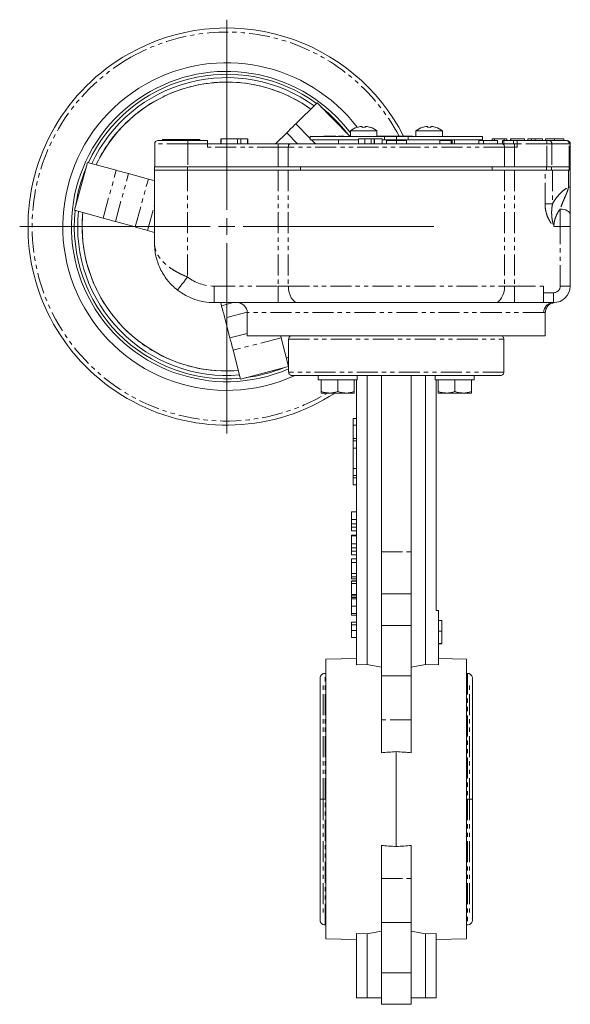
# Model space of a CAD drawing. Header units: millimetres. Extents: x 32 to 423, y -6 to 466.
# Tile 9 of 9: x 257 to 423, y 168 to 466. Entities that reach past the tile are written whole.
import ezdxf

# ---------------------------------------------------------------- set-up
doc = ezdxf.new("R2010")
doc.units = ezdxf.units.MM
doc.linetypes.add('PHANTOM', pattern=[12.7, 6.35, -1.27, 1.27, -1.27, 1.27, -1.27])

# ---------------------------------------------------------------- blocks, each defined once
blk = doc.blocks.new('SW_CENTERMARKSYMBOL_20')
at = {"color": 0, "linetype": 'Continuous', "lineweight": 0}
for p, q in [((0, 5), (0, 62.5)), ((-5, 0), (-62.5, 0)), ((0, 0), (-2.5, 0)), ((0, 0), (0, 2.5)), ((0, 0), (0, -2.5)), ((0, 0), (2.5, 0)), ((5, 0), (62.5, 0)), ((0, -5), (0, -62.5))]:
    blk.add_line(p, q, dxfattribs=at)

msp = doc.modelspace()

# ---------------------------------------------------------------- linework, layer by layer
at = {"color": 7, "linetype": 'Continuous', "lineweight": 15}
for p, q in [((340.39, 434.15), (346.79, 440.45)), ((346.79, 440.45), (356.69, 430.39)), ((337.64, 431.44), (334.23, 428.09)), ((356.87, 432.01), (356.87, 430.29)), ((364.87, 432.01), (356.87, 432.01)), ((360.43, 433.06), (360.43, 433.33)), ((361.31, 433.33), (361.31, 433.06)), ((364.87, 430.29), (364.87, 432.01)), ((376.67, 432.01), (376.67, 430.29)), ((384.67, 432.01), (376.67, 432.01)), ((380.23, 433.06), (380.23, 433.33)), ((381.11, 433.33), (381.11, 433.06)), ((384.67, 430.29), (384.67, 432.01)), ((298.77, 429.09), (307.77, 429.09)), ((300.1, 429.41), (300.1, 429.09)), ((300.1, 429.41), (311.44, 429.41)), ((307.77, 429.09), (313.77, 429.09)), ((311.44, 429.09), (311.44, 429.41)), ((313.77, 429.09), (313.77, 428.09)), ((317.77, 429.59), (317.77, 428.09)), ((317.87, 429.59), (317.87, 428.09)), ((322.8, 429.59), (317.87, 429.59)), ((322.8, 429.59), (322.8, 428.09)), ((323.82, 429.59), (322.8, 429.59)), ((323.82, 429.59), (323.82, 428.09)), ((325.77, 429.59), (323.82, 429.59)), ((325.77, 429.59), (325.77, 428.09)), ((325.87, 429.59), (325.87, 428.09)), ((344.77, 430.29), (344.77, 429.29)), ((367.21, 430.29), (344.77, 430.29)), ((344.77, 429.29), (359.31, 429.29)), ((348.84, 430.29), (348.84, 430.39)), ((351.72, 430.39), (348.84, 430.39)), ((351.72, 430.29), (351.72, 430.39)), ((352.05, 430.39), (351.72, 430.39)), ((352.05, 430.29), (352.05, 430.39)), ((352.48, 430.39), (352.05, 430.39)), ((352.48, 430.29), (352.48, 430.39)), ((353.09, 430.39), (353.09, 430.29)), ((353.27, 429.29), (353.27, 428.09)), ((353.76, 430.39), (353.3, 430.39)), ((353.76, 430.29), (353.76, 430.39)), ((353.93, 430.39), (353.76, 430.39)), ((353.93, 430.29), (353.93, 430.39)), ((354.73, 430.39), (353.93, 430.39)), ((354.73, 430.29), (354.73, 430.39)), ((354.9, 430.39), (354.73, 430.39)), ((354.9, 430.29), (354.9, 430.39)), ((355.54, 430.29), (355.54, 430.39)), ((356.8, 430.39), (356.35, 430.39)), ((356.8, 430.29), (356.8, 430.39)), ((356.86, 430.39), (356.8, 430.39)), ((356.86, 430.29), (356.86, 430.39)), ((356.87, 430.39), (356.86, 430.39)), ((359.31, 429.59), (359.31, 428.09)), ((361.23, 429.59), (361.23, 428.09)), ((364.04, 429.59), (364.04, 428.09)), ((364.13, 429.59), (364.04, 429.59)), ((364.13, 429.59), (364.13, 428.09)), ((364.87, 430.39), (365.9, 430.39)), ((365.9, 430.39), (365.9, 430.29)), ((365.9, 430.39), (370.77, 430.39)), ((366.4, 429.29), (367.21, 429.29)), ((366.49, 429.59), (366.49, 428.09)), ((367.21, 429.29), (367.21, 430.29)), ((367.21, 430.29), (370.77, 430.29)), ((367.21, 429.29), (370.77, 429.29)), ((367.77, 429.09), (367.77, 428.09)), ((367.77, 429.09), (370.77, 429.09)), ((370.77, 430.39), (370.77, 430.29)), ((370.77, 430.39), (375.64, 430.39)), ((370.77, 429.29), (370.77, 430.29)), ((370.77, 430.29), (374.33, 430.29)), ((370.77, 429.29), (374.33, 429.29)), ((370.77, 429.09), (370.77, 428.09)), ((370.77, 429.09), (373.77, 429.09)), ((373.77, 429.09), (373.77, 428.09)), ((374.33, 430.29), (374.33, 429.29)), ((396.77, 430.29), (374.33, 430.29)), ((374.33, 429.29), (396.77, 429.29)), ((375.64, 430.29), (375.64, 430.39)), ((383.9, 429.09), (383.9, 428.09)), ((383.9, 429.09), (387.27, 429.09)), ((387.27, 429.09), (387.27, 428.09)), ((387.27, 429.09), (387.59, 429.09)), ((387.59, 429.09), (387.59, 428.09)), ((388.27, 428.09), (388.27, 429.29)), ((395.61, 429.09), (395.61, 428.09)), ((395.61, 429.09), (397.02, 429.09)), ((396.77, 429.29), (396.77, 430.29)), ((397.02, 429.09), (397.02, 428.09)), ((397.02, 429.09), (401.27, 429.09)), ((400.37, 429.59), (399.64, 429.59)), ((399.64, 429.59), (399.64, 429.09)), ((400.37, 429.59), (400.37, 429.09)), ((403.33, 429.59), (400.37, 429.59)), ((401.27, 429.09), (401.27, 428.09)), ((402.77, 429.09), (402.77, 428.09)), ((402.77, 429.09), (403.22, 429.09)), ((403.22, 429.09), (403.22, 428.09)), ((403.22, 429.09), (406.15, 429.09)), ((403.33, 429.59), (403.33, 429.09)), ((404.1, 429.59), (403.33, 429.59)), ((404.1, 429.59), (404.1, 429.09)), ((405.19, 429.59), (405.19, 429.09)), ((405.28, 429.59), (405.19, 429.59)), ((405.28, 429.59), (405.28, 429.09)), ((409.46, 429.59), (405.28, 429.59)), ((406.15, 429.09), (406.15, 428.09)), ((406.15, 429.09), (407.27, 429.09)), ((407.27, 428.09), (407.27, 429.09)), ((407.27, 429.09), (416.16, 429.09)), ((409.46, 429.59), (409.46, 429.09)), ((410.46, 429.59), (410.46, 429.09)), ((411.55, 429.59), (411.55, 429.09)), ((414.83, 429.59), (412.67, 429.59)), ((414.83, 429.59), (414.83, 429.09)), ((415.74, 429.59), (415.74, 429.09)), ((416.91, 429.09), (416.16, 429.09)), ((416.91, 429.09), (422.11, 429.09)), ((418.5, 429.59), (418.5, 429.09)), ((421.28, 429.59), (421.28, 429.09)), ((422.27, 429.09), (422.11, 429.09)), ((297.77, 428.09), (297.77, 421.09)), ((313.77, 427.09), (313.77, 428.09)), ((313.77, 428.09), (335.11, 428.09)), ((335.11, 428.09), (338.73, 428.09)), ((338.73, 428.09), (402.81, 428.09)), ((402.81, 428.09), (406.44, 428.09)), ((406.44, 428.09), (407.27, 428.09)), ((407.27, 428.09), (407.27, 427.09)), ((423.27, 428.09), (423.27, 421.09)), ((273.53, 408.03), (277.52, 422.49)), ((286.18, 420.09), (277.52, 422.49)), ((297.72, 421.09), (297.72, 420.09)), ((297.72, 421.09), (307.72, 421.09)), ((297.72, 420.09), (307.72, 420.09)), ((297.72, 420.09), (297.72, 398.09)), ((307.72, 421.09), (335.11, 421.09)), ((307.72, 420.09), (335.11, 420.09)), ((307.77, 421.09), (335.11, 421.09)), ((335.11, 421.09), (338.13, 421.09)), ((335.11, 420.09), (338.13, 420.09)), ((338.13, 421.09), (403.41, 421.09)), ((338.13, 420.09), (403.41, 420.09)), ((341.79, 421.09), (341.79, 420.09)), ((399.65, 421.09), (399.65, 420.09)), ((403.41, 421.09), (406.44, 421.09)), ((403.41, 420.09), (406.44, 420.09)), ((406.44, 421.09), (416.16, 421.09)), ((406.44, 421.09), (416.11, 421.09)), ((406.44, 420.09), (416.11, 420.09)), ((406.44, 420.09), (415.65, 420.09)), ((417.61, 420.09), (416.11, 420.09)), ((417.66, 421.09), (416.16, 421.09)), ((417.61, 420.09), (422.89, 420.09)), ((417.66, 421.09), (422.94, 421.09)), ((417.92, 420.09), (422.71, 420.09)), ((423.22, 420.09), (422.89, 420.09)), ((423.27, 421.09), (422.94, 421.09)), ((423.22, 421.09), (423.22, 420.09)), ((423.22, 420.09), (423.22, 414.98)), ((289.9, 419.07), (295.86, 417.42)), ((282.18, 405.64), (273.53, 408.03)), ((285.9, 404.61), (291.86, 402.96)), ((423.22, 406.7), (423.22, 403.09)), ((295.58, 401.93), (297.72, 401.34)), ((423.22, 403.09), (423.22, 385.09)), ((415.22, 385.09), (415.22, 383.09)), ((415.22, 380.09), (415.22, 383.09)), ((335.11, 380.09), (315.72, 380.09)), ((317.97, 379.18), (317.73, 380.09)), ((341.15, 380.09), (335.11, 380.09)), ((400.39, 380.09), (341.15, 380.09)), ((406.44, 380.09), (400.39, 380.09)), ((414.73, 380.09), (406.44, 380.09)), ((415.22, 380.09), (414.73, 380.09)), ((418.22, 380.09), (415.22, 380.09)), ((320.49, 369.45), (318.94, 375.44)), ((325.72, 377.09), (325.72, 370.09)), ((415.72, 370.09), (415.72, 377.11)), ((415.72, 370.09), (325.72, 370.09)), ((335.98, 369.48), (338.22, 360.85)), ((338.22, 369.09), (338.22, 359.09)), ((348.08, 370.09), (347.97, 370)), ((403.22, 359.09), (403.22, 369.09)), ((321.46, 365.72), (323.71, 357.02)), ((338.22, 363.65), (337.57, 363.35)), ((338.22, 360.78), (323.71, 357.02)), ((337.91, 362.02), (338.22, 362.16)), ((347.14, 358.09), (347.14, 356.79)), ((358.93, 358.09), (347.14, 358.09)), ((358.93, 358.09), (358.93, 356.79)), ((361.89, 270.75), (361.89, 358.09)), ((366.22, 304.79), (366.22, 358.09)), ((375.22, 304.79), (375.22, 358.09)), ((379.55, 358.09), (379.55, 270.75)), ((382.49, 358.09), (382.49, 356.79)), ((394.29, 358.09), (382.49, 358.09)), ((394.29, 358.09), (394.29, 356.79)), ((358.93, 356.79), (347.14, 356.79)), ((348.04, 356.79), (348.04, 353.24)), ((353.04, 356.79), (353.04, 353.24)), ((358.04, 356.79), (358.04, 353.24)), ((358.72, 270.67), (358.72, 356.79)), ((394.29, 356.79), (382.49, 356.79)), ((382.72, 356.79), (382.72, 287.09)), ((383.39, 356.79), (383.39, 353.24)), ((388.39, 356.79), (388.39, 353.24)), ((393.39, 356.79), (393.39, 353.24)), ((348.04, 352.79), (350.54, 352.79)), ((350.54, 352.79), (355.54, 352.79)), ((358.04, 352.79), (355.54, 352.79)), ((383.39, 352.79), (385.89, 352.79)), ((385.89, 352.79), (390.89, 352.79)), ((393.39, 352.79), (390.89, 352.79)), ((357.72, 345.09), (358.72, 345.09)), ((357.72, 343.09), (357.72, 345.09)), ((357.72, 343.09), (358.72, 343.09)), ((357.72, 339.01), (357.72, 343.09)), ((357.72, 339.01), (358.72, 339.01)), ((357.72, 338.32), (357.72, 339.01)), ((357.72, 338.32), (358.72, 338.32)), ((357.72, 336.16), (357.72, 338.32)), ((358.72, 336.16), (357.72, 336.16)), ((357.72, 330.02), (357.72, 336.16)), ((357.72, 330.02), (358.72, 330.02)), ((357.72, 327.86), (357.72, 330.02)), ((357.72, 327.86), (358.72, 327.86)), ((357.72, 327.17), (357.72, 327.86)), ((357.72, 327.17), (358.72, 327.17)), ((357.72, 325.09), (357.72, 327.17)), ((357.72, 325.09), (358.72, 325.09)), ((358.72, 316.94), (357.22, 316.94)), ((357.22, 316.94), (357.22, 314.54)), ((358.72, 313.31), (357.22, 313.31)), ((358.72, 312.29), (357.22, 312.29)), ((358.72, 311.19), (357.22, 311.19)), ((358.72, 309.85), (357.22, 309.85)), ((357.22, 309.85), (357.22, 309.67)), ((358.72, 309.67), (357.22, 309.67)), ((357.22, 309.67), (357.22, 307.27)), ((358.72, 306.04), (357.22, 306.04)), ((358.72, 305.02), (357.22, 305.02)), ((358.72, 303.92), (357.22, 303.92)), ((366.22, 304.79), (366.22, 292.09)), ((375.22, 292.09), (375.22, 304.79)), ((358.72, 302.67), (357.22, 302.67)), ((357.22, 302.67), (357.22, 301.62)), ((358.72, 301.62), (357.22, 301.62)), ((357.22, 301.62), (357.22, 298.27)), ((358.72, 298.27), (357.22, 298.27)), ((357.22, 298.27), (357.22, 297.28)), ((358.72, 297.28), (357.22, 297.28)), ((358.72, 296.65), (357.22, 296.65)), ((358.72, 296.03), (357.22, 296.03)), ((357.22, 296.03), (357.22, 295.94)), ((358.72, 295.94), (357.22, 295.94)), ((357.22, 295.94), (357.22, 295.22)), ((358.72, 295.22), (357.22, 295.22)), ((357.22, 295.22), (357.22, 291.9)), ((358.72, 291.9), (357.22, 291.9)), ((366.22, 292.09), (375.22, 292.09)), ((366.22, 292.09), (366.22, 282.59)), ((375.22, 292.09), (375.22, 282.59)), ((358.72, 291.54), (357.22, 291.54)), ((357.22, 291.41), (357.22, 291)), ((358.72, 291), (357.22, 291)), ((357.22, 291), (357.22, 290.77)), ((358.72, 290.64), (357.22, 290.64)), ((358.72, 288.4), (357.22, 288.4)), ((357.22, 286.19), (357.22, 285.62)), ((358.72, 286.15), (357.22, 286.15)), ((358.72, 285.62), (357.22, 285.62)), ((383.52, 287.09), (382.72, 287.09)), ((383.52, 270.65), (383.52, 287.09)), ((358.72, 283.55), (357.22, 283.55)), ((358.72, 282.79), (357.22, 282.79)), ((384.52, 284.09), (383.52, 284.09)), ((384.52, 280.86), (384.52, 284.09)), ((357.22, 281), (358.72, 281)), ((366.22, 282.59), (375.22, 282.59)), ((366.22, 282.59), (366.22, 267.37)), ((375.22, 282.59), (375.22, 267.37)), ((384.52, 280.86), (383.52, 280.86)), ((384.52, 277.09), (384.52, 280.86)), ((358.72, 278.97), (357.22, 278.97)), ((358.72, 278.88), (357.22, 278.88)), ((384.52, 277.09), (383.52, 277.09)), ((384.52, 277), (383.52, 277)), ((358.72, 272.55), (349.47, 272.34)), ((349.47, 187.84), (349.47, 272.34)), ((358.72, 270.67), (361.89, 270.75)), ((379.55, 270.75), (383.52, 270.65)), ((391.97, 272.34), (383.52, 272.54)), ((391.97, 272.34), (391.97, 230.09)), ((349.47, 268.09), (349.22, 268.09)), ((392.22, 268.09), (391.97, 268.09)), ((366.22, 267.37), (375.22, 267.37)), ((366.22, 267.37), (366.22, 254.09)), ((375.22, 267.37), (375.22, 254.09)), ((366.22, 254.09), (366.22, 244.11)), ((375.22, 254.09), (375.22, 244.11)), ((370.72, 215.75), (370.72, 244.43)), ((391.97, 230.09), (391.97, 187.84)), ((366.22, 216.07), (366.22, 206.09)), ((375.22, 206.09), (375.22, 216.07)), ((366.22, 206.09), (366.22, 192.81)), ((375.22, 206.09), (375.22, 192.81)), ((349.22, 192.09), (349.47, 192.09)), ((375.22, 192.81), (366.22, 192.81)), ((366.22, 192.81), (366.22, 177.59)), ((375.22, 192.81), (375.22, 177.59)), ((391.97, 192.09), (392.22, 192.09)), ((349.47, 187.84), (358.72, 187.63)), ((361.89, 189.43), (358.72, 189.51)), ((358.72, 170.09), (358.72, 189.51)), ((361.89, 170.09), (361.89, 189.43)), ((382.72, 189.51), (379.55, 189.43)), ((379.55, 170.09), (379.55, 189.43)), ((382.72, 170.09), (382.72, 189.51)), ((382.72, 187.63), (391.97, 187.84)), ((366.22, 177.59), (375.22, 177.59)), ((366.22, 177.59), (366.22, 168.09)), ((375.22, 177.59), (375.22, 168.09)), ((358.72, 170.09), (361.89, 170.09)), ((361.89, 170.09), (366.22, 170.09)), ((375.22, 170.09), (379.55, 170.09)), ((375.22, 169.99), (375.22, 170.09)), ((375.22, 169.99), (375.22, 169.99)), ((375.26, 169.99), (375.26, 170.09)), ((379.55, 170.09), (382.72, 170.09)), ((366.22, 168.09), (375.22, 168.09))]:
    msp.add_line(p, q, dxfattribs=at)
at = {"color": 8, "linetype": 'PHANTOM', "lineweight": 0}
for p, q in [((337.64, 431.44), (340.94, 428.09)), ((340.39, 434.15), (344.77, 429.7)), ((307.77, 428.09), (307.77, 429.09)), ((345.17, 429.29), (346.35, 428.09)), ((356.35, 430.29), (356.35, 430.39)), ((363.15, 429.59), (363.15, 428.09)), ((412.67, 429.59), (412.67, 429.09)), ((416.16, 428.09), (416.16, 429.09)), ((307.77, 428.09), (297.77, 428.09)), ((307.77, 428.09), (307.77, 421.09)), ((313.77, 428.09), (307.77, 428.09)), ((335.11, 427.09), (313.77, 427.09)), ((335.11, 428.09), (335.11, 427.09)), ((338.13, 427.09), (335.11, 427.09)), ((335.11, 427.09), (335.11, 421.09)), ((338.13, 427.09), (338.13, 421.09)), ((403.41, 427.09), (338.13, 427.09)), ((403.41, 427.09), (403.41, 421.09)), ((406.44, 427.09), (403.41, 427.09)), ((406.44, 428.09), (406.44, 427.09)), ((406.44, 427.09), (406.44, 421.09)), ((407.27, 427.09), (406.44, 427.09)), ((416.16, 428.09), (407.27, 428.09)), ((416.16, 421.09), (416.16, 428.09)), ((416.16, 428.09), (417.66, 428.09)), ((417.66, 428.09), (417.66, 421.09)), ((422.94, 428.09), (417.66, 428.09)), ((422.94, 421.09), (422.94, 428.09)), ((422.94, 428.09), (423.27, 428.09)), ((282.18, 405.64), (286.18, 420.09)), ((307.72, 421.09), (307.72, 420.09)), ((307.72, 420.09), (307.72, 387.84)), ((335.11, 420.09), (335.11, 385.09)), ((338.13, 420.09), (338.13, 385.09)), ((403.41, 420.09), (403.41, 385.09)), ((406.44, 420.09), (406.44, 385.09)), ((415.65, 409.98), (415.65, 420.09)), ((416.11, 420.09), (416.11, 421.09)), ((417.61, 421.09), (417.61, 420.09)), ((417.92, 420.09), (417.92, 409.98)), ((422.71, 414.98), (422.71, 420.09)), ((422.89, 420.09), (422.89, 421.09)), ((285.9, 404.61), (289.9, 419.07)), ((291.86, 402.96), (295.86, 417.42)), ((423.22, 414.98), (422.71, 414.98)), ((295.58, 401.93), (297.72, 409.65)), ((417.92, 409.98), (415.65, 409.98)), ((420.22, 403.09), (420.22, 408.37)), ((418.31, 403.09), (420.22, 403.09)), ((420.22, 385.09), (420.22, 403.09)), ((423.22, 403.09), (420.22, 403.09)), ((315.72, 380.09), (315.72, 385.09)), ((315.72, 385.09), (335.11, 385.09)), ((335.11, 385.09), (338.13, 385.09)), ((335.11, 380.09), (335.11, 385.09)), ((338.13, 385.09), (403.41, 385.09)), ((403.41, 385.09), (406.44, 385.09)), ((406.44, 380.09), (406.44, 385.09)), ((406.44, 385.09), (415.22, 385.09)), ((423.22, 385.09), (420.22, 385.09)), ((415.22, 383.09), (418.22, 383.09)), ((418.22, 380.09), (418.22, 383.09)), ((321.49, 380.09), (317.97, 379.18)), ((325.72, 377.2), (318.94, 375.44)), ((415.25, 377.09), (325.72, 377.09)), ((415.71, 377.11), (415.25, 377.09)), ((325.72, 370.81), (320.49, 369.45)), ((335.98, 369.48), (321.46, 365.72)), ((338.22, 369.09), (403.22, 369.09)), ((347.99, 370), (348.1, 370.09)), ((403.22, 359.09), (338.22, 359.09)), ((358.72, 314.54), (357.22, 314.54)), ((358.72, 307.27), (357.22, 307.27)), ((366.22, 304.79), (375.22, 304.79)), ((349.22, 230.09), (349.22, 268.09)), ((392.22, 268.09), (392.22, 230.09)), ((348.62, 230.09), (348.62, 265.22)), ((392.82, 230.09), (392.82, 265.22)), ((375.22, 254.09), (366.22, 254.09)), ((348.62, 230.09), (348.62, 194.96)), ((349.22, 192.09), (349.22, 230.09)), ((392.22, 230.09), (392.22, 192.09)), ((392.82, 230.09), (392.82, 194.96)), ((366.22, 206.09), (375.22, 206.09))]:
    msp.add_line(p, q, dxfattribs=at)
at = {"color": 7, "linetype": 'Continuous', "lineweight": 15, "flags": 128}
for points in [[(340.39, 434.15), (340.02, 433.78), (339.65, 433.42), (339.28, 433.06), (338.93, 432.71), (338.58, 432.37), (338.25, 432.04), (337.94, 431.73), (337.64, 431.44)], [(286.18, 420.09), (286.69, 419.95), (287.19, 419.82), (287.68, 419.68), (288.16, 419.55), (288.63, 419.42), (289.07, 419.29), (289.5, 419.18), (289.9, 419.07)], [(295.86, 417.42), (296.26, 417.3), (296.69, 417.19), (297.14, 417.06), (297.6, 416.93), (297.72, 416.9)], [(275.87, 403.09), (276.01, 406.51), (276.08, 407.33)], [(282.18, 405.64), (282.69, 405.5), (283.19, 405.36), (283.68, 405.22), (284.16, 405.09), (284.63, 404.96), (285.07, 404.84), (285.5, 404.72), (285.9, 404.61)], [(291.86, 402.96), (292.26, 402.85), (292.69, 402.73), (293.14, 402.61), (293.6, 402.48), (294.09, 402.34), (294.58, 402.21), (295.08, 402.07), (295.58, 401.93)], [(318.94, 375.44), (318.83, 375.85), (318.72, 376.27), (318.61, 376.72), (318.48, 377.19), (318.36, 377.67), (318.23, 378.17), (318.1, 378.67), (317.97, 379.18)], [(321.46, 365.72), (321.33, 366.23), (321.2, 366.73), (321.07, 367.22), (320.94, 367.71), (320.82, 368.17), (320.71, 368.62), (320.59, 369.05), (320.49, 369.45)], [(335.98, 369.48), (335.85, 369.99), (335.82, 370.09)]]:
    msp.add_lwpolyline(points, dxfattribs=at)
at = {"color": 8, "linetype": 'PHANTOM', "lineweight": 0, "flags": 128}
for points in [[(338.73, 428.09), (338.61, 428.07), (338.5, 428.01), (338.4, 427.92), (338.3, 427.8), (338.23, 427.65), (338.17, 427.47), (338.14, 427.29), (338.13, 427.09)], [(402.81, 428.09), (402.93, 428.07), (403.04, 428.01), (403.14, 427.92), (403.24, 427.8), (403.31, 427.65), (403.37, 427.47), (403.4, 427.29), (403.41, 427.09)], [(423.22, 406.7), (423.16, 407.02), (422.99, 407.34), (422.71, 407.63), (422.34, 407.88), (421.88, 408.09), (421.37, 408.24), (420.8, 408.33), (420.22, 408.37)], [(304.64, 383.9), (304.7, 383.98), (304.87, 384.2), (305.16, 384.57), (305.54, 385.06), (306.01, 385.65), (306.54, 386.33), (307.12, 387.07), (307.72, 387.84)], [(341.15, 380.09), (340.56, 380.19), (339.99, 380.47), (339.47, 380.93), (339.01, 381.55), (338.64, 382.31), (338.36, 383.18), (338.19, 384.11), (338.13, 385.09)], [(400.39, 380.09), (400.98, 380.19), (401.55, 380.47), (402.07, 380.93), (402.53, 381.55), (402.9, 382.31), (403.18, 383.18), (403.36, 384.11), (403.41, 385.09)], [(337.57, 363.34), (337.99, 363.54), (338.22, 363.64)]]:
    msp.add_lwpolyline(points, dxfattribs=at)
at = {"color": 7, "linetype": 'Continuous', "lineweight": 15}
for centre, radius, start, end in [((319.52, 403.09), 60, 27.0649, 119.5356), ((319.52, 403.09), 60, 119.5356, 303.0355), ((319.52, 403.09), 49.49, 37.2809, 119.5356), ((319.52, 403.09), 46.88, 37.1674, 119.5356), ((319.52, 403.09), 46.01, 53.9181, 155.1532), ((319.52, 403.09), 45, 54.1297, 154.9416), ((319.52, 403.09), 43.64, 54.4306, 154.6407), ((319.52, 403.09), 49.49, 119.5356, 294.368), ((319.52, 403.09), 46.88, 119.5356, 293.5113), ((319.52, 403.09), 46.01, 37.3547, 51.7165), ((360.87, 426.89), 6.5, 108.0602, 127.9799), ((360.87, 426.89), 6.49, 96.5522, 108.0324), ((363.14, 435.54), 4.95, 209.9041, 210.0807), ((360.87, 425.73), 7.34, 86.564, 93.436), ((360.87, 426.89), 6.49, 71.9676, 83.4478), ((358.52, 435.58), 5.04, 329.9209, 330.0944), ((360.87, 426.89), 6.5, 52.0201, 71.9398), ((380.67, 426.89), 6.5, 108.0602, 127.9799), ((383.02, 435.58), 5.04, 209.9056, 210.0791), ((380.67, 426.89), 6.49, 96.5522, 108.0324), ((380.67, 425.73), 7.34, 86.564, 93.436), ((380.67, 426.89), 6.49, 71.9676, 83.4478), ((378.03, 435.75), 5.37, 329.9294, 330.0919), ((380.67, 426.89), 6.5, 52.0201, 71.9398), ((298.77, 428.09), 1, 90, 180), ((422.27, 428.09), 1, 0, 90), ((319.52, 403.09), 46.01, 157.3547, 171.7165), ((319.52, 403.09), 46.01, 173.9181, 275.1532), ((319.52, 403.09), 45, 174.1297, 274.9416), ((319.52, 403.09), 43.64, 180, 274.6407), ((315.72, 398.09), 18, 232.0201, 270), ((418.22, 385.09), 5, 270, 0), ((322.72, 377.09), 3, 0, 90), ((319.52, 403.09), 46.01, 277.3547, 291.7165)]:
    msp.add_arc(centre, radius, start, end, dxfattribs=at)
at = {"color": 8, "linetype": 'PHANTOM', "lineweight": 0}
for centre, radius, start, end in [((319.52, 403.09), 58.77, 27.6817, 119.5356), ((319.52, 403.09), 58.77, 119.5356, 301.1356), ((319.52, 403.09), 43.66, 54.4281, 119.5356), ((319.52, 403.09), 43.66, 119.5356, 154.6432), ((416.77, 428.2), 0.903, 353.0454, 80.7124), ((422.01, 428.17), 0.929, 355.3168, 84.3873), ((319.52, 403.09), 43.66, 174.4281, 274.6432), ((315.72, 398.09), 13, 232.0201, 270), ((418.22, 385.09), 2, 270, 0), ((418.23, 377.11), 2.98, 90.3018, 180.2983)]:
    msp.add_arc(centre, radius, start, end, dxfattribs=at)
at = {"color": 7, "linetype": 'Continuous', "lineweight": 15}
for centre, start_param, end_param in [((343.17, 230.09), 1.249234, 1.311219), ((398.27, 230.09), 1.830374, 1.892359), ((343.17, 230.09), 4.971967, 5.033952), ((398.27, 230.09), 4.390826, 4.452811)]:
    msp.add_ellipse(centre, major_axis=(72.93, 0), ratio=0.576883, start_param=start_param, end_param=end_param, dxfattribs=at)
for points, knots in [([(360.43, 433.33), (360.43, 433.34), (360.4, 433.35), (360.29, 433.35), (360.21, 433.34), (360.13, 433.33)], [0, 0, 0, 0, 0.5, 0.5, 1, 1, 1, 1]), ([(361.61, 433.33), (361.53, 433.34), (361.45, 433.35), (361.34, 433.35), (361.31, 433.34), (361.31, 433.33)], [0, 0, 0, 0, 0.5, 0.5, 1, 1, 1, 1]), ([(380.23, 433.33), (380.23, 433.34), (380.2, 433.35), (380.09, 433.35), (380.01, 433.34), (379.93, 433.33)], [0, 0, 0, 0, 0.5, 0.5, 1, 1, 1, 1]), ([(381.41, 433.33), (381.33, 433.34), (381.25, 433.35), (381.14, 433.35), (381.11, 433.34), (381.11, 433.33)], [0, 0, 0, 0, 0.5, 0.5, 1, 1, 1, 1]), ([(361.23, 429.59), (361.16, 429.59), (361.03, 429.59), (360.83, 429.59), (360.64, 429.59), (360.46, 429.59), (360.29, 429.59), (360.13, 429.59), (359.99, 429.59), (359.85, 429.59), (359.72, 429.59), (359.61, 429.59), (359.52, 429.59), (359.44, 429.59), (359.38, 429.59), (359.34, 429.59), (359.32, 429.59), (359.31, 429.59), (359.31, 429.59)], [0, 0, 0, 0, 0.065534, 0.128827, 0.189955, 0.249648, 0.308248, 0.366796, 0.425501, 0.485892, 0.546682, 0.606687, 0.667522, 0.729426, 0.793138, 0.859027, 0.927697, 1, 1, 1, 1]), ([(363.15, 429.59), (363.13, 429.59), (363.1, 429.59), (363.04, 429.59), (362.99, 429.59), (362.93, 429.59), (362.87, 429.59), (362.81, 429.59), (362.75, 429.59), (362.67, 429.59), (362.56, 429.59), (362.41, 429.59), (362.25, 429.59), (362.07, 429.59), (361.88, 429.59), (361.67, 429.59), (361.46, 429.59), (361.31, 429.59), (361.23, 429.59)], [0, 0, 0, 0, 0.069613, 0.134156, 0.194122, 0.24927, 0.300398, 0.34646, 0.388252, 0.425903, 0.496106, 0.565535, 0.634846, 0.704759, 0.775666, 0.847725, 0.922418, 1, 1, 1, 1]), ([(363.91, 429.59), (363.91, 429.59), (363.81, 429.59), (363.67, 429.59), (363.36, 429.59), (363.25, 429.59), (363.15, 429.59)], [0, 0, 0, 0, 0.0006589, 0.1668845, 0.3333661, 1, 1, 1, 1]), ([(366.49, 429.59), (366.49, 429.59), (366.49, 429.59), (366.46, 429.59), (366.41, 429.59), (366.34, 429.59), (366.25, 429.59), (366.14, 429.59), (366.01, 429.59), (365.86, 429.59), (365.69, 429.59), (365.51, 429.59), (365.32, 429.59), (365.11, 429.59), (364.88, 429.59), (364.64, 429.59), (364.39, 429.59), (364.22, 429.59), (364.13, 429.59)], [0, 0, 0, 0, 0.0690622, 0.1347659, 0.1976107, 0.2585282, 0.3181274, 0.3770583, 0.4356858, 0.4947336, 0.5540911, 0.6133334, 0.6729242, 0.7340655, 0.7962988, 0.8612409, 0.9289703, 1, 1, 1, 1]), ([(411.55, 429.59), (411.51, 429.59), (411.43, 429.59), (411.31, 429.59), (411.2, 429.59), (411.1, 429.59), (411.01, 429.59), (410.92, 429.59), (410.83, 429.59), (410.76, 429.59), (410.69, 429.59), (410.63, 429.59), (410.58, 429.59), (410.54, 429.59), (410.5, 429.59), (410.48, 429.59), (410.46, 429.59), (410.46, 429.59), (410.46, 429.59)], [0, 0, 0, 0, 0.056069, 0.112005, 0.16716, 0.222796, 0.278891, 0.336333, 0.394646, 0.455556, 0.51806, 0.580858, 0.645685, 0.712127, 0.780075, 0.850895, 0.923735, 1, 1, 1, 1]), ([(412.67, 429.59), (412.61, 429.59), (412.49, 429.59), (412.32, 429.59), (412.16, 429.59), (412.01, 429.59), (411.88, 429.59), (411.76, 429.59), (411.65, 429.59), (411.58, 429.59), (411.55, 429.59)], [0, 0, 0, 0, 0.162643, 0.312901, 0.453294, 0.58413, 0.70285, 0.811058, 0.910586, 1, 1, 1, 1]), ([(418.5, 429.59), (418.44, 429.59), (418.32, 429.59), (418.13, 429.59), (417.95, 429.59), (417.77, 429.59), (417.6, 429.59), (417.43, 429.59), (417.26, 429.59), (417.1, 429.59), (416.95, 429.59), (416.8, 429.59), (416.66, 429.59), (416.54, 429.59), (416.41, 429.59), (416.3, 429.59), (416.2, 429.59), (416.1, 429.59), (416.02, 429.59), (415.94, 429.59), (415.88, 429.59), (415.83, 429.59), (415.79, 429.59), (415.76, 429.59), (415.74, 429.59), (415.74, 429.59), (415.74, 429.59)], [0, 0, 0, 0, 0.037492, 0.074049, 0.11041, 0.146286, 0.182361, 0.218671, 0.255067, 0.292232, 0.329644, 0.367522, 0.405679, 0.444527, 0.484062, 0.524465, 0.56615, 0.609415, 0.653655, 0.699191, 0.745587, 0.793411, 0.84241, 0.893356, 0.945747, 1, 1, 1, 1]), ([(421.28, 429.59), (421.28, 429.59), (421.27, 429.59), (421.24, 429.59), (421.17, 429.59), (421.09, 429.59), (420.98, 429.59), (420.84, 429.59), (420.68, 429.59), (420.49, 429.59), (420.29, 429.59), (420.07, 429.59), (419.84, 429.59), (419.6, 429.59), (419.34, 429.59), (419.07, 429.59), (418.79, 429.59), (418.6, 429.59), (418.5, 429.59)], [0, 0, 0, 0, 0.083185, 0.161992, 0.23625, 0.306601, 0.373855, 0.437969, 0.499954, 0.560382, 0.618843, 0.675201, 0.729719, 0.783027, 0.835926, 0.889454, 0.943952, 1, 1, 1, 1]), ([(423.22, 406.7), (423.22, 407.38), (423.22, 408.02), (423.22, 409.31), (423.22, 409.94), (423.22, 411.26), (423.22, 411.93), (423.22, 412.84), (423.22, 413.02), (423.22, 413.4), (423.22, 413.59), (423.22, 414.17), (423.22, 414.57), (423.22, 414.98)], [0, 0, 0, 0, 0.25, 0.25, 0.5, 0.5, 0.75, 0.75, 0.8125, 0.8125, 0.875, 0.875, 1, 1, 1, 1]), ([(304.64, 383.9), (304.07, 384.35), (303.53, 384.82), (302.77, 385.58), (302.53, 385.83), (302.06, 386.36), (301.83, 386.64), (301.17, 387.46), (300.78, 388.03), (300.05, 389.2), (299.73, 389.8), (298.86, 391.64), (298.43, 392.9), (298, 394.82), (297.9, 395.46), (297.79, 396.45), (297.76, 396.77), (297.73, 397.43), (297.72, 397.76), (297.72, 398.09)], [0, 0, 0, 0, 0.125, 0.125, 0.1875, 0.1875, 0.25, 0.25, 0.375, 0.375, 0.5, 0.5, 0.75, 0.75, 0.875, 0.875, 0.9375, 0.9375, 1, 1, 1, 1]), ([(415.22, 380.2), (415.14, 380.16), (415.06, 380.14), (414.9, 380.1), (414.81, 380.09), (414.73, 380.09)], [0, 0, 0, 0, 0.5, 0.5, 1, 1, 1, 1]), ([(415.72, 377.11), (415.76, 377.48), (415.84, 378.24), (416.48, 379.2), (417.41, 379.9), (418.16, 380.03), (418.53, 380.1)], [0, 0, 0, 0, 0.249996, 0.499998, 0.749998, 1, 1, 1, 1]), ([(339.22, 370.09), (339.1, 370.09), (338.97, 370.07), (338.73, 369.97), (338.61, 369.89), (338.41, 369.7), (338.34, 369.58), (338.24, 369.33), (338.22, 369.21), (338.22, 369.09)], [0, 0, 0, 0, 0.25, 0.25, 0.5, 0.5, 0.75, 0.75, 1, 1, 1, 1]), ([(402.22, 370.09), (402.34, 370.09), (402.46, 370.07), (402.71, 369.97), (402.83, 369.89), (403.02, 369.7), (403.1, 369.58), (403.2, 369.33), (403.22, 369.21), (403.22, 369.09)], [0, 0, 0, 0, 0.25, 0.25, 0.5, 0.5, 0.75, 0.75, 1, 1, 1, 1]), ([(338.22, 359.09), (338.22, 358.97), (338.24, 358.85), (338.34, 358.6), (338.41, 358.48), (338.61, 358.29), (338.73, 358.21), (338.97, 358.11), (339.1, 358.09), (339.22, 358.09)], [0, 0, 0, 0, 0.25, 0.25, 0.5, 0.5, 0.75, 0.75, 1, 1, 1, 1]), ([(402.22, 358.09), (402.22, 358.09), (402.14, 358.09), (401.74, 358.09), (401.43, 358.09), (400.49, 358.09), (399.86, 358.09), (398.2, 358.09), (397.18, 358.09), (394.66, 358.09), (393.16, 358.09), (389.7, 358.09), (387.72, 358.09), (383.36, 358.09), (380.98, 358.09), (375.97, 358.09), (373.34, 358.09), (368.09, 358.09), (365.47, 358.09), (360.46, 358.09), (358.07, 358.09), (353.71, 358.09), (351.74, 358.09), (348.27, 358.09), (346.78, 358.09), (344.26, 358.09), (343.23, 358.09), (341.58, 358.09), (340.95, 358.09), (340.01, 358.09), (339.69, 358.09), (339.3, 358.09), (339.22, 358.09), (339.22, 358.09)], [0, 0, 0, 0, 0.0625, 0.0625, 0.125, 0.125, 0.1875, 0.1875, 0.25, 0.25, 0.3125, 0.3125, 0.375, 0.375, 0.4375, 0.4375, 0.5, 0.5, 0.5625, 0.5625, 0.625, 0.625, 0.6875, 0.6875, 0.75, 0.75, 0.8125, 0.8125, 0.875, 0.875, 0.9375, 0.9375, 1, 1, 1, 1]), ([(403.22, 359.09), (403.22, 358.97), (403.2, 358.85), (403.1, 358.6), (403.02, 358.48), (402.83, 358.29), (402.71, 358.21), (402.46, 358.11), (402.34, 358.09), (402.22, 358.09)], [0, 0, 0, 0, 0.25, 0.25, 0.5, 0.5, 0.75, 0.75, 1, 1, 1, 1]), ([(350.54, 352.79), (350.33, 352.79), (350.11, 352.8), (349.69, 352.84), (349.48, 352.87), (348.86, 352.99), (348.45, 353.1), (348.04, 353.24)], [0, 0, 0, 0, 0.25, 0.25, 0.5, 0.5, 1, 1, 1, 1]), ([(348.04, 352.79), (348.04, 352.79), (348.04, 352.83), (348.04, 352.99), (348.04, 353.1), (348.04, 353.24)], [0, 0, 0, 0, 0.5, 0.5, 1, 1, 1, 1]), ([(355.54, 352.79), (355.33, 352.79), (355.11, 352.8), (354.69, 352.84), (354.48, 352.87), (353.86, 352.99), (353.45, 353.1), (353.04, 353.24)], [0, 0, 0, 0, 0.25, 0.25, 0.5, 0.5, 1, 1, 1, 1]), ([(358.04, 352.79), (358.04, 352.79), (358.04, 352.83), (358.04, 352.99), (358.04, 353.1), (358.04, 353.24)], [0, 0, 0, 0, 0.5, 0.5, 1, 1, 1, 1]), ([(385.89, 352.79), (385.68, 352.79), (385.47, 352.8), (385.05, 352.84), (384.84, 352.87), (384.21, 352.99), (383.8, 353.1), (383.39, 353.24)], [0, 0, 0, 0, 0.25, 0.25, 0.5, 0.5, 1, 1, 1, 1]), ([(383.39, 352.79), (383.39, 352.79), (383.39, 352.83), (383.39, 352.99), (383.39, 353.1), (383.39, 353.24)], [0, 0, 0, 0, 0.5, 0.5, 1, 1, 1, 1]), ([(390.89, 352.79), (390.68, 352.79), (390.47, 352.8), (390.05, 352.84), (389.84, 352.87), (389.21, 352.99), (388.8, 353.1), (388.39, 353.24)], [0, 0, 0, 0, 0.25, 0.25, 0.5, 0.5, 1, 1, 1, 1]), ([(393.39, 352.79), (393.39, 352.79), (393.39, 352.83), (393.39, 352.99), (393.39, 353.1), (393.39, 353.24)], [0, 0, 0, 0, 0.5, 0.5, 1, 1, 1, 1]), ([(357.22, 314.54), (357.22, 314.48), (357.22, 314.35), (357.22, 314.17), (357.22, 313.99), (357.22, 313.83), (357.22, 313.68), (357.22, 313.55), (357.22, 313.42), (357.22, 313.34), (357.22, 313.31)], [0, 0, 0, 0, 0.157891, 0.306795, 0.445675, 0.574557, 0.694631, 0.805977, 0.907764, 1, 1, 1, 1]), ([(357.22, 313.31), (357.22, 313.21), (357.22, 313.02), (357.22, 312.75), (357.22, 312.51), (357.22, 312.36), (357.22, 312.29)], [0, 0, 0, 0, 0.261213, 0.5120482, 0.7577925, 1, 1, 1, 1]), ([(357.22, 312.29), (357.22, 312.24), (357.22, 312.15), (357.22, 312.03), (357.22, 311.91), (357.22, 311.8), (357.22, 311.71), (357.22, 311.62), (357.22, 311.54), (357.22, 311.46), (357.22, 311.4), (357.22, 311.34), (357.22, 311.3), (357.22, 311.26), (357.22, 311.23), (357.22, 311.21), (357.22, 311.19), (357.22, 311.19), (357.22, 311.19)], [0, 0, 0, 0, 0.056809, 0.113874, 0.170522, 0.227532, 0.285334, 0.343678, 0.403164, 0.464002, 0.525827, 0.589097, 0.653293, 0.719115, 0.786763, 0.855798, 0.926841, 1, 1, 1, 1]), ([(357.22, 307.27), (357.22, 307.21), (357.22, 307.08), (357.22, 306.9), (357.22, 306.72), (357.22, 306.56), (357.22, 306.41), (357.22, 306.28), (357.22, 306.15), (357.22, 306.07), (357.22, 306.04)], [0, 0, 0, 0, 0.157891, 0.306795, 0.445675, 0.574557, 0.694631, 0.805977, 0.907764, 1, 1, 1, 1]), ([(357.22, 306.04), (357.22, 305.94), (357.22, 305.75), (357.22, 305.48), (357.22, 305.24), (357.22, 305.09), (357.22, 305.02)], [0, 0, 0, 0, 0.261213, 0.512048, 0.757793, 1, 1, 1, 1]), ([(357.22, 305.02), (357.22, 304.97), (357.22, 304.88), (357.22, 304.76), (357.22, 304.64), (357.22, 304.53), (357.22, 304.44), (357.22, 304.35), (357.22, 304.27), (357.22, 304.19), (357.22, 304.13), (357.22, 304.07), (357.22, 304.03), (357.22, 303.99), (357.22, 303.96), (357.22, 303.94), (357.22, 303.93), (357.22, 303.92), (357.22, 303.92)], [0, 0, 0, 0, 0.056809, 0.113874, 0.170522, 0.227532, 0.285334, 0.343678, 0.403164, 0.464002, 0.525827, 0.589097, 0.653293, 0.719115, 0.786763, 0.855798, 0.926841, 1, 1, 1, 1]), ([(357.22, 297.15), (357.22, 297.14), (357.22, 296.99), (357.22, 296.8), (357.22, 296.66), (357.22, 296.66), (357.22, 296.65)], [0, 0, 0, 0, 0.0298612, 0.3932756, 0.8208458, 1, 1, 1, 1]), ([(357.22, 291.76), (357.22, 291.69), (357.22, 291.55), (357.22, 291.54), (357.22, 291.54)], [0, 0, 0, 0, 0.500393, 1, 1, 1, 1]), ([(357.22, 290.64), (357.22, 290.64), (357.22, 290.64), (357.22, 290.63), (357.22, 290.61), (357.22, 290.58), (357.22, 290.55), (357.22, 290.5), (357.22, 290.45), (357.22, 290.39), (357.22, 290.33), (357.22, 290.25), (357.22, 290.17), (357.22, 290.08), (357.22, 289.98), (357.22, 289.88), (357.22, 289.77), (357.22, 289.65), (357.22, 289.52), (357.22, 289.38), (357.22, 289.24), (357.22, 289.08), (357.22, 288.92), (357.22, 288.76), (357.22, 288.58), (357.22, 288.46), (357.22, 288.4)], [0, 0, 0, 0, 0.063113, 0.123612, 0.18097, 0.235256, 0.287095, 0.336024, 0.382374, 0.426325, 0.468201, 0.508239, 0.546617, 0.583488, 0.619002, 0.65359, 0.687163, 0.720428, 0.753235, 0.786265, 0.819508, 0.853548, 0.888311, 0.923997, 0.961351, 1, 1, 1, 1]), ([(357.22, 288.4), (357.22, 288.31), (357.22, 288.13), (357.22, 287.87), (357.22, 287.63), (357.22, 287.4), (357.22, 287.19), (357.22, 287.01), (357.22, 286.85), (357.22, 286.71), (357.22, 286.59), (357.22, 286.48), (357.22, 286.39), (357.22, 286.32), (357.22, 286.27), (357.22, 286.24), (357.22, 286.21), (357.22, 286.19), (357.22, 286.17), (357.22, 286.16), (357.22, 286.16), (357.22, 286.15), (357.22, 286.15)], [0, 0, 0, 0, 0.056725, 0.111439, 0.164371, 0.21644, 0.267394, 0.317343, 0.367257, 0.418163, 0.471358, 0.52792, 0.588017, 0.652172, 0.686383, 0.72325, 0.762597, 0.804726, 0.849443, 0.896709, 0.946889, 1, 1, 1, 1]), ([(357.22, 283.55), (357.22, 283.55), (357.22, 283.55), (357.22, 283.54), (357.22, 283.53), (357.22, 283.51), (357.22, 283.48), (357.22, 283.45), (357.22, 283.41), (357.22, 283.36), (357.22, 283.31), (357.22, 283.26), (357.22, 283.19), (357.22, 283.12), (357.22, 283.05), (357.22, 282.97), (357.22, 282.88), (357.22, 282.82), (357.22, 282.79)], [0, 0, 0, 0, 0.080028, 0.157825, 0.232559, 0.30472, 0.374369, 0.44157, 0.506039, 0.568678, 0.628697, 0.687073, 0.743221, 0.797558, 0.850225, 0.90138, 0.95107, 1, 1, 1, 1]), ([(357.22, 282.79), (357.22, 282.73), (357.22, 282.62), (357.22, 282.43), (357.22, 282.23), (357.22, 282.01), (357.22, 281.78), (357.22, 281.53), (357.22, 281.27), (357.22, 281.09), (357.22, 281)], [0, 0, 0, 0, 0.125625, 0.247619, 0.368528, 0.488104, 0.609878, 0.735382, 0.864448, 1, 1, 1, 1]), ([(357.22, 281), (357.22, 280.93), (357.22, 280.79), (357.22, 280.6), (357.22, 280.41), (357.22, 280.23), (357.22, 280.06), (357.22, 279.9), (357.22, 279.75), (357.22, 279.62), (357.22, 279.49), (357.22, 279.37), (357.22, 279.27), (357.22, 279.19), (357.22, 279.11), (357.22, 279.05), (357.22, 279), (357.22, 278.98), (357.22, 278.97)], [0, 0, 0, 0, 0.068499, 0.134572, 0.198208, 0.259784, 0.319951, 0.379508, 0.438814, 0.498497, 0.558182, 0.617438, 0.677522, 0.737959, 0.80033, 0.86409, 0.930622, 1, 1, 1, 1]), ([(349.22, 268.09), (349.04, 268.07), (348.77, 268.05), (348.42, 267.87), (348.15, 267.67), (347.93, 267.39), (347.77, 267.05), (347.7, 266.67), (347.73, 266.42), (347.75, 266.3)], [0, 0, 0, 0, 0.195428, 0.311031, 0.437709, 0.57356, 0.715399, 0.859048, 1, 1, 1, 1]), ([(393.69, 266.3), (393.7, 266.42), (393.73, 266.67), (393.66, 267.05), (393.51, 267.39), (393.28, 267.67), (393.02, 267.87), (392.67, 268.05), (392.39, 268.07), (392.22, 268.09)], [0, 0, 0, 0, 0.140952, 0.284601, 0.42644, 0.562291, 0.688969, 0.804572, 1, 1, 1, 1]), ([(347.74, 266.27), (347.74, 266.22), (347.73, 266.12), (347.73, 265.13), (347.72, 263.71), (347.72, 262), (347.72, 260.19), (347.72, 258.38), (347.72, 256.67), (347.72, 255.05), (347.72, 253.32), (347.72, 251.26), (347.72, 248.68), (347.72, 245.6), (347.72, 242.09), (347.72, 238.26), (347.72, 234.22), (347.72, 231.47), (347.72, 230.09)], [0, 0, 0, 0, 0.085571, 0.171361, 0.248985, 0.318296, 0.379407, 0.432599, 0.478246, 0.516755, 0.553716, 0.599981, 0.654765, 0.716614, 0.783856, 0.85469, 0.927303, 1, 1, 1, 1]), ([(393.72, 230.09), (393.72, 231.7), (393.72, 234.83), (393.72, 239.23), (393.72, 243), (393.72, 246.01), (393.72, 248.55), (393.72, 250.78), (393.72, 253.05), (393.72, 255.36), (393.72, 257.81), (393.71, 260.29), (393.71, 262.63), (393.71, 264.38), (393.7, 265.52), (393.7, 266.18), (393.69, 266.25), (393.69, 266.28)], [0, 0, 0, 0, 0.085042, 0.165013, 0.235907, 0.293979, 0.337945, 0.387839, 0.433826, 0.487822, 0.550449, 0.622283, 0.703763, 0.795061, 0.861322, 0.931651, 1, 1, 1, 1]), ([(366.22, 244.11), (366.95, 244.16), (368.45, 244.27), (369.95, 244.38), (370.72, 244.43)], [0, 0, 0, 0, 0.485664, 1, 1, 1, 1]), ([(370.72, 244.43), (371.49, 244.38), (372.99, 244.27), (374.49, 244.16), (375.22, 244.11)], [0, 0, 0, 0, 0.514336, 1, 1, 1, 1]), ([(347.72, 230.09), (347.72, 228.48), (347.72, 225.35), (347.72, 220.95), (347.72, 217.18), (347.72, 214.17), (347.72, 211.63), (347.72, 209.4), (347.72, 207.13), (347.72, 204.82), (347.72, 202.37), (347.72, 199.89), (347.72, 197.55), (347.73, 195.8), (347.73, 194.66), (347.74, 194), (347.74, 193.93), (347.75, 193.9)], [0, 0, 0, 0, 0.085042, 0.165013, 0.235907, 0.293979, 0.337945, 0.387839, 0.433826, 0.487822, 0.550449, 0.622283, 0.703763, 0.795061, 0.861322, 0.931651, 1, 1, 1, 1]), ([(393.69, 193.91), (393.69, 193.96), (393.7, 194.06), (393.71, 195.05), (393.71, 196.47), (393.72, 198.18), (393.72, 199.99), (393.72, 201.8), (393.72, 203.51), (393.72, 205.13), (393.72, 206.86), (393.72, 208.92), (393.72, 211.5), (393.72, 214.58), (393.72, 218.09), (393.72, 221.92), (393.72, 225.96), (393.72, 228.71), (393.72, 230.09)], [0, 0, 0, 0, 0.085571, 0.171361, 0.248985, 0.318296, 0.379407, 0.432599, 0.478246, 0.516755, 0.553716, 0.599981, 0.654765, 0.716614, 0.783856, 0.85469, 0.927303, 1, 1, 1, 1]), ([(370.72, 215.75), (369.95, 215.8), (368.45, 215.91), (366.95, 216.02), (366.22, 216.07)], [0, 0, 0, 0, 0.514336, 1, 1, 1, 1]), ([(375.22, 216.07), (374.49, 216.02), (372.99, 215.91), (371.49, 215.8), (370.72, 215.75)], [0, 0, 0, 0, 0.485664, 1, 1, 1, 1]), ([(347.75, 193.88), (347.73, 193.76), (347.7, 193.51), (347.77, 193.13), (347.93, 192.79), (348.15, 192.51), (348.42, 192.31), (348.77, 192.13), (349.04, 192.11), (349.22, 192.09)], [0, 0, 0, 0, 0.140952, 0.284601, 0.42644, 0.562291, 0.688969, 0.804572, 1, 1, 1, 1]), ([(392.22, 192.09), (392.39, 192.11), (392.67, 192.13), (393.02, 192.31), (393.28, 192.51), (393.51, 192.79), (393.66, 193.13), (393.73, 193.51), (393.7, 193.76), (393.69, 193.88)], [0, 0, 0, 0, 0.195428, 0.311031, 0.437709, 0.57356, 0.715399, 0.859048, 1, 1, 1, 1])]:
    msp.add_open_spline(points, degree=3, knots=knots, dxfattribs=at)
at = {"color": 8, "linetype": 'PHANTOM', "lineweight": 0}
for points, knots in [([(417.92, 409.98), (418.25, 410.59), (418.61, 411.15), (419.38, 412.18), (419.78, 412.65), (420.61, 413.5), (421.02, 413.86), (421.86, 414.5), (422.29, 414.77), (422.71, 414.98)], [0, 0, 0, 0, 0.25, 0.25, 0.5, 0.5, 0.75, 0.75, 1, 1, 1, 1]), ([(422.71, 414.98), (422.69, 414.8), (422.65, 414.63), (422.57, 414.31), (422.52, 414.15), (422.38, 413.72), (422.28, 413.46), (422.07, 412.94), (421.96, 412.69), (421.75, 412.18), (421.63, 411.93), (421.3, 411.17), (421.08, 410.65), (420.64, 409.55), (420.42, 408.98), (420.22, 408.37)], [0, 0, 0, 0, 0.0625, 0.0625, 0.125, 0.125, 0.25, 0.25, 0.375, 0.375, 0.5, 0.5, 0.75, 0.75, 1, 1, 1, 1]), ([(415.65, 409.98), (415.65, 409.34), (415.71, 408.71), (415.87, 407.78), (415.94, 407.47), (416.11, 406.86), (416.2, 406.56), (416.54, 405.68), (416.81, 405.12), (417.31, 404.32), (417.49, 404.06), (417.78, 403.69), (417.89, 403.56), (418.09, 403.32), (418.2, 403.2), (418.31, 403.09)], [0, 0, 0, 0, 0.25, 0.25, 0.375, 0.375, 0.5, 0.5, 0.75, 0.75, 0.875, 0.875, 0.9375, 0.9375, 1, 1, 1, 1]), ([(417.92, 409.98), (417.8, 409.41), (417.72, 408.84), (417.63, 407.69), (417.63, 407.11), (417.69, 405.95), (417.76, 405.38), (417.93, 404.52), (417.99, 404.23), (418.14, 403.66), (418.22, 403.37), (418.31, 403.09)], [0, 0, 0, 0, 0.25, 0.25, 0.5, 0.5, 0.75, 0.75, 0.875, 0.875, 1, 1, 1, 1]), ([(420.22, 408.37), (419.95, 408.01), (419.7, 407.64), (419.24, 406.84), (419.03, 406.42), (418.78, 405.75), (418.7, 405.53), (418.56, 405.06), (418.5, 404.82), (418.36, 404.09), (418.31, 403.59), (418.31, 403.09)], [0, 0, 0, 0, 0.25, 0.25, 0.5, 0.5, 0.625, 0.625, 0.75, 0.75, 1, 1, 1, 1]), ([(307.72, 387.84), (306.98, 388.13), (306.27, 388.44), (305.24, 388.94), (304.9, 389.12), (304.24, 389.48), (303.91, 389.67), (302.97, 390.24), (302.39, 390.64), (301.59, 391.26), (301.34, 391.47), (300.85, 391.9), (300.61, 392.12), (299.95, 392.8), (299.56, 393.25), (298.9, 394.18), (298.62, 394.66), (298.17, 395.63), (298, 396.11), (297.83, 396.85), (297.79, 397.1), (297.75, 397.47), (297.73, 397.59), (297.72, 397.84), (297.72, 397.97), (297.72, 398.09)], [0, 0, 0, 0, 0.125, 0.125, 0.1875, 0.1875, 0.25, 0.25, 0.375, 0.375, 0.4375, 0.4375, 0.5, 0.5, 0.625, 0.625, 0.75, 0.75, 0.875, 0.875, 0.9375, 0.9375, 0.96875, 0.96875, 1, 1, 1, 1]), ([(349.22, 230.09), (349.1, 230.09), (348.84, 230.09), (348.4, 230.09), (347.98, 230.09), (347.72, 230.09), (347.75, 230.09), (347.75, 230.09)], [0, 0, 0, 0, 0.151953, 0.330543, 0.585756, 0.86559, 1, 1, 1, 1]), ([(392.22, 230.09), (392.34, 230.09), (392.6, 230.09), (393.03, 230.09), (393.45, 230.09), (393.71, 230.09), (393.69, 230.09), (393.68, 230.09)], [0, 0, 0, 0, 0.15187, 0.330362, 0.585436, 0.865117, 1, 1, 1, 1])]:
    msp.add_open_spline(points, degree=3, knots=knots, dxfattribs=at)
at = {"color": 7, "linetype": 'Continuous', "lineweight": 15}
for points in [[(353.04, 353.24), (352.22, 352.96), (351.39, 352.79), (350.54, 352.79)], [(358.04, 353.24), (357.22, 352.96), (356.39, 352.79), (355.54, 352.79)], [(388.39, 353.24), (387.58, 352.96), (386.75, 352.79), (385.89, 352.79)], [(393.39, 353.24), (392.58, 352.96), (391.75, 352.79), (390.89, 352.79)]]:
    msp.add_open_spline(points, degree=3, dxfattribs=at)

# ---------------------------------------------------------------- block references
at = {"color": 7, "linetype": 'Continuous', "lineweight": 0}
msp.add_blockref('SW_CENTERMARKSYMBOL_20', (319.52, 403.09), dxfattribs=at)

doc.saveas('drawing.dxf')
